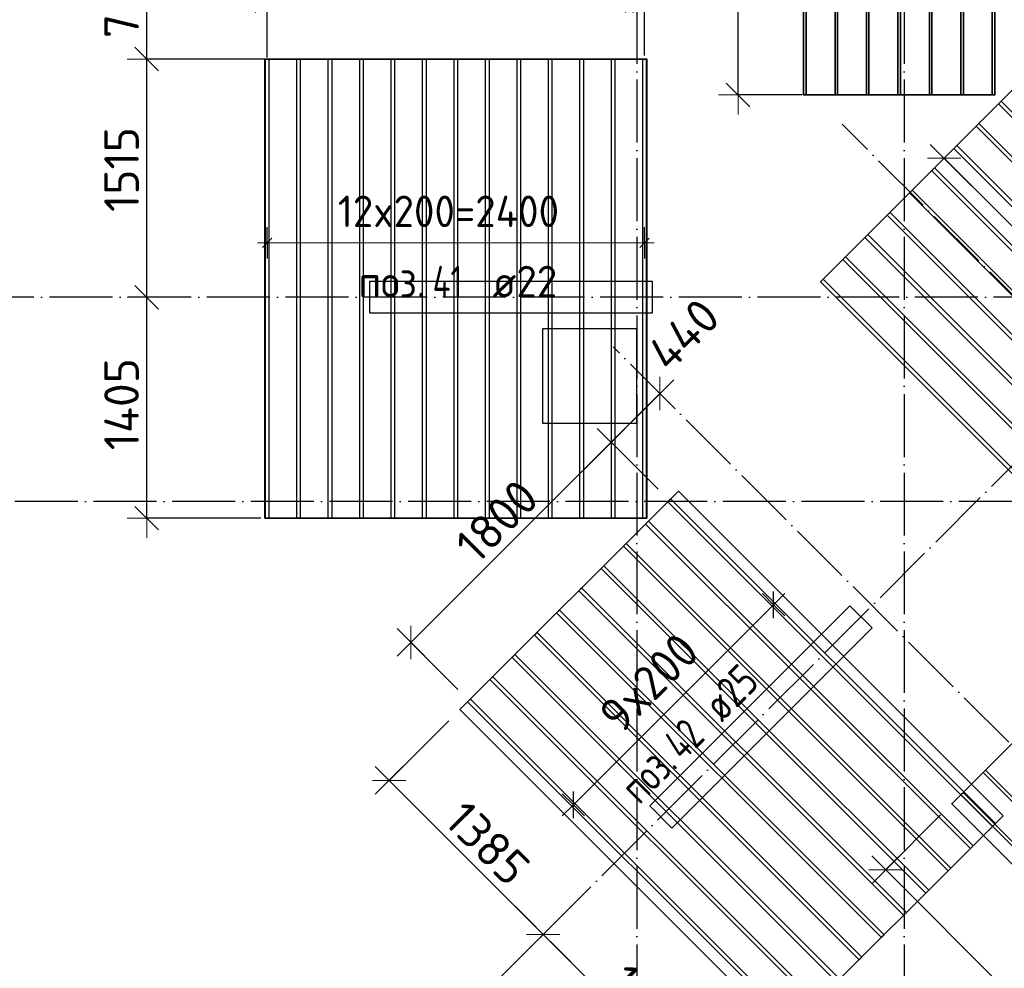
# Model space of a CAD drawing. Header units: millimetres. Extents: x -3483 to 105345, y -283423 to 72284.
# Tile 25 of 157: x 42777 to 49036, y -129068 to -123035. Entities that reach past the tile are written whole.
import ezdxf

# ---------------------------------------------------------------- set-up
doc = ezdxf.new("R2010")
doc.units = ezdxf.units.MM
doc.header["$PDMODE"] = 65
doc.linetypes.add('______11', pattern=[500, 400, -50, 0, -50])
doc.linetypes.add('______5', pattern=[1100, 800, -100, 100, -100])
doc.layers.add('Арм.стержн.Доп. Арм ниж.зоны У', color=7, linetype='Continuous', lineweight=35, true_color=0x1cff1c)
doc.layers.add('Осевая линия_ общее', color=7, linetype='______5', lineweight=13, true_color=0xa0a0a0)
for name, color, linetype, lineweight in [('Колонна (1)', 7, 'Continuous', 35), ('Размерная линия_ общее', 7, 'Continuous', 13), ('Стена_ общее', 7, 'Continuous', 35), ('Фундамент_ общее', 7, 'Continuous', 35)]:
    doc.layers.add(name, color=color, linetype=linetype, lineweight=lineweight)
doc.styles.add('ISOCPEUR', font='ISOCPEUR')
doc.dimstyles.new('DIMSTYLE_4', dxfattribs={"dimtxt": 220, "dimasz": 250, "dimexe": 0, "dimexo": 0, "dimgap": 110, "dimtad": 2, "dimdec": 0, "dimrnd": 5, "dimzin": 12, "dimdsep": 46, "dimtxsty": 'ISOCPEUR', "dimblk1": 'ALL_ML_STRICH', "dimblk2": 'ALL_ML_STRICH', "dimsah": 1, "dimcen": 0, "dimclrd": 7, "dimclre": 256, "dimclrt": 7, "dimadec": 0, "dimazin": 0, "dimtfac": 1, "dimtdec": 0, "dimtix": 1, "dimtmove": 2, "dimatfit": 3, "dimfxl": 0, "dimtzin": 0, "dimlwd": 0, "dimlwe": -3, "dimarcsym": 0})
doc.dimstyles.new('DIMSTYLE_5', dxfattribs={"dimtxt": 220, "dimasz": 250, "dimexe": 0, "dimexo": 0, "dimgap": 110, "dimtad": 2, "dimdec": 0, "dimrnd": 5, "dimzin": 12, "dimdsep": 46, "dimtxsty": 'ISOCPEUR', "dimblk1": 'ALL_ML_STRICH', "dimblk2": 'ALL_ML_STRICH', "dimsah": 1, "dimcen": 0, "dimclrd": 7, "dimclre": 256, "dimclrt": 7, "dimadec": 0, "dimazin": 0, "dimtfac": 1, "dimtdec": 0, "dimtix": 1, "dimtmove": 2, "dimatfit": 3, "dimfxl": 0, "dimtvp": 1.2, "dimtzin": 0, "dimlwd": 0, "dimlwe": -3, "dimarcsym": 0})

# ---------------------------------------------------------------- blocks, each defined once
blk = doc.blocks.new('СЛОЖНЫЙ_ОБЪЕКТ_4')
at = {"layer": 'Колонна (1)', "color": 9, "lineweight": -3, "true_color": 0xc7c7c7, "transparency": 33554687}
for p, q in [((45000, -124700), (45000, -124900)), ((46800, -124700), (45000, -124700)), ((46800, -124900), (46800, -124700)), ((45000, -124900), (46800, -124900)), ((48054.6, -126761.9), (46781.8, -128034.7)), ((48196, -126903.3), (48054.6, -126761.9)), ((46923.2, -128176.1), (48196, -126903.3)), ((46781.8, -128034.7), (46923.2, -128176.1))]:
    blk.add_line(p, q, dxfattribs=at)
blk = doc.blocks.new('ALL_ML_STRICH')
at = {"color": 0, "linetype": 'ByBlock', "lineweight": -2}
for p, q in [((-0.3, -0.3), (0.3, 0.3)), ((0, -0.5), (0, 0.5)), ((-1, 0), (0.5, 0))]:
    blk.add_line(p, q, dxfattribs=at)
blk = doc.blocks.new('*D403')
at = {"layer": 'DEFPOINTS', "color": 7, "linetype": 'Continuous', "lineweight": 13, "transparency": 33554687}
for p in [(47469.1, -121500), (47343.4, -123513.6), (47850.3, -123513.6)]:
    blk.add_point(p, dxfattribs=at)
at = {"layer": 'Размерная линия_ общее', "color": 253, "linetype": 'Continuous', "lineweight": -2, "true_color": 0xa0a0a0, "transparency": 33554687}
for p, q in [((47369.1, -121500), (47343.4, -121500)), ((47750.3, -123513.6), (47343.4, -123513.6))]:
    blk.add_line(p, q, dxfattribs=at)
at = {"layer": 'Размерная линия_ общее', "color": 7, "linetype": 'Continuous', "lineweight": -2, "transparency": 33554687}
blk.add_line((47343.4, -123513.6), (47343.4, -121500), dxfattribs=at)
at = {"layer": 'Размерная линия_ общее', "color": 7, "linetype": 'Continuous', "lineweight": 13, "transparency": 33554687, "xscale": 250, "yscale": 250, "zscale": 250}
for p, rotation in [((47343.4, -121500), 90), ((47343.4, -123513.6), 270)]:
    blk.add_blockref('ALL_ML_STRICH', p, dxfattribs=dict(at, rotation=rotation))
at = {"layer": 'Размерная линия_ общее', "color": 7, "linetype": 'Continuous', "lineweight": 13, "transparency": 33554687, "insert": (47183.4, -122473.8), "char_height": 220, "width": 880, "attachment_point": 5, "rotation": 90, "style": 'ISOCPEUR'}
blk.add_mtext('\\A1;{2015}', dxfattribs=at)
blk = doc.blocks.new('*D410')
at = {"layer": 'DEFPOINTS', "color": 7, "linetype": 'Continuous', "lineweight": 13, "transparency": 33554687}
for p in [(43722.4, -124800), (43584.4, -126205.1), (44410.1, -126205.1)]:
    blk.add_point(p, dxfattribs=at)
at = {"layer": 'Размерная линия_ общее', "color": 253, "linetype": 'Continuous', "lineweight": -2, "true_color": 0xa0a0a0, "transparency": 33554687}
for p, q in [((43622.4, -124800), (43584.4, -124800)), ((44310.1, -126205.1), (43584.4, -126205.1))]:
    blk.add_line(p, q, dxfattribs=at)
at = {"layer": 'Размерная линия_ общее', "color": 7, "linetype": 'Continuous', "lineweight": -2, "transparency": 33554687}
blk.add_line((43584.4, -126205.1), (43584.4, -124800), dxfattribs=at)
at = {"layer": 'Размерная линия_ общее', "color": 7, "linetype": 'Continuous', "lineweight": 13, "transparency": 33554687, "xscale": 250, "yscale": 250, "zscale": 250}
for p, rotation in [((43584.4, -124800), 90), ((43584.4, -126205.1), 270)]:
    blk.add_blockref('ALL_ML_STRICH', p, dxfattribs=dict(at, rotation=rotation))
at = {"layer": 'Размерная линия_ общее', "color": 7, "linetype": 'Continuous', "lineweight": 13, "transparency": 33554687, "insert": (43424.4, -125480.6), "char_height": 220, "width": 880, "attachment_point": 5, "rotation": 90, "style": 'ISOCPEUR'}
blk.add_mtext('\\A1;{1405}', dxfattribs=at)
blk = doc.blocks.new('*D411')
at = {"layer": 'DEFPOINTS', "color": 7, "linetype": 'Continuous', "lineweight": 13, "transparency": 33554687}
for p in [(44455.5, -123285.1), (43584.4, -124800), (43722.4, -124800)]:
    blk.add_point(p, dxfattribs=at)
at = {"layer": 'Размерная линия_ общее', "color": 253, "linetype": 'Continuous', "lineweight": -2, "true_color": 0xa0a0a0, "transparency": 33554687}
for p, q in [((44355.5, -123285.1), (43584.4, -123285.1)), ((43622.4, -124800), (43584.4, -124800))]:
    blk.add_line(p, q, dxfattribs=at)
at = {"layer": 'Размерная линия_ общее', "color": 7, "linetype": 'Continuous', "lineweight": -2, "transparency": 33554687}
blk.add_line((43584.4, -124800), (43584.4, -123285.1), dxfattribs=at)
at = {"layer": 'Размерная линия_ общее', "color": 7, "linetype": 'Continuous', "lineweight": 13, "transparency": 33554687, "xscale": 250, "yscale": 250, "zscale": 250}
for p, rotation in [((43584.4, -123285.1), 90), ((43584.4, -124800), 270)]:
    blk.add_blockref('ALL_ML_STRICH', p, dxfattribs=dict(at, rotation=rotation))
at = {"layer": 'Размерная линия_ общее', "color": 7, "linetype": 'Continuous', "lineweight": 13, "transparency": 33554687, "insert": (43424.4, -123987.6), "char_height": 220, "width": 880, "attachment_point": 5, "rotation": 90, "style": 'ISOCPEUR'}
blk.add_mtext('\\A1;{1515}', dxfattribs=at)
blk = doc.blocks.new('*D412')
at = {"layer": 'DEFPOINTS', "color": 7, "linetype": 'Continuous', "lineweight": 13, "transparency": 33554687}
for p in [(43938.8, -122540.6), (43584.4, -123285.1), (44455.5, -123285.1)]:
    blk.add_point(p, dxfattribs=at)
at = {"layer": 'Размерная линия_ общее', "color": 253, "linetype": 'Continuous', "lineweight": -2, "true_color": 0xa0a0a0, "transparency": 33554687}
for p, q in [((43838.8, -122540.6), (43584.4, -122540.6)), ((44355.5, -123285.1), (43584.4, -123285.1))]:
    blk.add_line(p, q, dxfattribs=at)
at = {"layer": 'Размерная линия_ общее', "color": 7, "linetype": 'Continuous', "lineweight": -2, "transparency": 33554687}
blk.add_line((43584.4, -123285.1), (43584.4, -122540.6), dxfattribs=at)
at = {"layer": 'Размерная линия_ общее', "color": 7, "linetype": 'Continuous', "lineweight": 13, "transparency": 33554687, "xscale": 250, "yscale": 250, "zscale": 250}
for p, rotation in [((43584.4, -122540.6), 90), ((43584.4, -123285.1), 270)]:
    blk.add_blockref('ALL_ML_STRICH', p, dxfattribs=dict(at, rotation=rotation))
at = {"layer": 'Размерная линия_ общее', "color": 7, "linetype": 'Continuous', "lineweight": 13, "transparency": 33554687, "insert": (43424.4, -122912.8), "char_height": 220, "width": 660, "attachment_point": 5, "rotation": 90, "style": 'ISOCPEUR'}
blk.add_mtext('\\A1;{745}', dxfattribs=at)
blk = doc.blocks.new('*D423')
at = {"layer": 'DEFPOINTS', "color": 7, "linetype": 'Continuous', "lineweight": 13, "transparency": 33554687}
for p in [(44349.5, -122915), (46700, -122956.6), (44349.5, -123375.9)]:
    blk.add_point(p, dxfattribs=at)
at = {"layer": 'Размерная линия_ общее', "color": 253, "linetype": 'Continuous', "lineweight": -2, "true_color": 0xa0a0a0, "transparency": 33554687}
for p, q in [((44349.5, -123275.9), (44349.5, -122915)), ((46700, -122915), (46700, -122915))]:
    blk.add_line(p, q, dxfattribs=at)
at = {"layer": 'Размерная линия_ общее', "color": 7, "linetype": 'Continuous', "lineweight": -2, "transparency": 33554687}
blk.add_line((44349.5, -122915), (46700, -122915), dxfattribs=at)
at = {"layer": 'Размерная линия_ общее', "color": 7, "linetype": 'Continuous', "lineweight": 13, "transparency": 33554687, "xscale": 250, "yscale": 250, "zscale": 250, "rotation": 180}
blk.add_blockref('ALL_ML_STRICH', (44349.5, -122915), dxfattribs=at)
at = {"layer": 'Размерная линия_ общее', "color": 7, "linetype": 'Continuous', "lineweight": 13, "transparency": 33554687, "xscale": 250, "yscale": 250, "zscale": 250}
blk.add_blockref('ALL_ML_STRICH', (46700, -122915), dxfattribs=at)
at = {"layer": 'Размерная линия_ общее', "color": 7, "linetype": 'Continuous', "lineweight": 13, "transparency": 33554687, "insert": (45535.8, -122755), "char_height": 220, "width": 880, "attachment_point": 5, "style": 'ISOCPEUR'}
blk.add_mtext('\\A1;{2350}', dxfattribs=at)
blk = doc.blocks.new('*D424')
at = {"layer": 'DEFPOINTS', "color": 7, "linetype": 'Continuous', "lineweight": 13, "transparency": 33554687}
for p in [(46700, -122915), (46700, -122956.6), (46749.5, -123362.1)]:
    blk.add_point(p, dxfattribs=at)
at = {"layer": 'Размерная линия_ общее', "color": 253, "linetype": 'Continuous', "lineweight": -2, "true_color": 0xa0a0a0, "transparency": 33554687}
for p, q in [((46700, -122915), (46700, -122915)), ((46749.5, -123262.1), (46749.5, -122915))]:
    blk.add_line(p, q, dxfattribs=at)
at = {"layer": 'Размерная линия_ общее', "color": 7, "linetype": 'Continuous', "lineweight": -2, "transparency": 33554687}
blk.add_line((46700, -122915), (46749.5, -122915), dxfattribs=at)
at = {"layer": 'Размерная линия_ общее', "color": 7, "linetype": 'Continuous', "lineweight": 13, "transparency": 33554687, "xscale": 250, "yscale": 250, "zscale": 250}
blk.add_blockref('ALL_ML_STRICH', (46749.5, -122915), dxfattribs=at)
at = {"layer": 'Размерная линия_ общее', "color": 7, "linetype": 'Continuous', "lineweight": 13, "transparency": 33554687, "xscale": 250, "yscale": 250, "zscale": 250, "rotation": 180}
blk.add_blockref('ALL_ML_STRICH', (46700, -122915), dxfattribs=at)
at = {"layer": 'Размерная линия_ общее', "color": 7, "linetype": 'Continuous', "lineweight": 13, "transparency": 33554687, "insert": (46489.6, -122435.2), "char_height": 220, "width": 440, "attachment_point": 5, "style": 'ISOCPEUR'}
blk.add_mtext('\\A1;{50}', dxfattribs=at)
blk = doc.blocks.new('*D443')
at = {"layer": 'DEFPOINTS', "color": 7, "linetype": 'Continuous', "lineweight": 13, "transparency": 33554687}
for p in [(46847, -125412.9), (46865, -125430.9), (46906.3, -126092.2)]:
    blk.add_point(p, dxfattribs=at)
at = {"layer": 'Размерная линия_ общее', "color": 7, "linetype": 'Continuous', "lineweight": -2, "transparency": 33554687}
blk.add_line((46847, -125412.9), (46537, -125722.9), dxfattribs=at)
at = {"layer": 'Размерная линия_ общее', "color": 253, "linetype": 'Continuous', "lineweight": -2, "true_color": 0xa0a0a0, "transparency": 33554687}
for p, q in [((46847, -125412.9), (46847, -125412.9)), ((46835.6, -126021.4), (46537, -125722.9))]:
    blk.add_line(p, q, dxfattribs=at)
at = {"layer": 'Размерная линия_ общее', "color": 7, "linetype": 'Continuous', "lineweight": 13, "transparency": 33554687, "xscale": 250, "yscale": 250, "zscale": 250}
for p, rotation in [((46847, -125412.9), 45), ((46537, -125722.9), 225)]:
    blk.add_blockref('ALL_ML_STRICH', p, dxfattribs=dict(at, rotation=rotation))
at = {"layer": 'Размерная линия_ общее', "color": 7, "linetype": 'Continuous', "lineweight": 13, "transparency": 33554687, "insert": (46997.3, -125037.2), "char_height": 220, "width": 660, "attachment_point": 5, "rotation": 45, "style": 'ISOCPEUR'}
blk.add_mtext('\\A1;{440}', dxfattribs=at)
blk = doc.blocks.new('*D444')
at = {"layer": 'DEFPOINTS', "color": 7, "linetype": 'Continuous', "lineweight": 13, "transparency": 33554687}
for p in [(46537, -125722.9), (46906.3, -126092.2), (45633.5, -127365)]:
    blk.add_point(p, dxfattribs=at)
at = {"layer": 'Размерная линия_ общее', "color": 7, "linetype": 'Continuous', "lineweight": -2, "transparency": 33554687}
blk.add_line((46537, -125722.9), (45264.2, -126995.7), dxfattribs=at)
at = {"layer": 'Размерная линия_ общее', "color": 253, "linetype": 'Continuous', "lineweight": -2, "true_color": 0xa0a0a0, "transparency": 33554687}
for p, q in [((46835.6, -126021.4), (46537, -125722.9)), ((45562.8, -127294.2), (45264.2, -126995.7))]:
    blk.add_line(p, q, dxfattribs=at)
at = {"layer": 'Размерная линия_ общее', "color": 7, "linetype": 'Continuous', "lineweight": 13, "transparency": 33554687, "xscale": 250, "yscale": 250, "zscale": 250}
for p, rotation in [((46537, -125722.9), 45), ((45264.2, -126995.7), 225)]:
    blk.add_blockref('ALL_ML_STRICH', p, dxfattribs=dict(at, rotation=rotation))
at = {"layer": 'Размерная линия_ общее', "color": 7, "linetype": 'Continuous', "lineweight": 13, "transparency": 33554687, "insert": (45810.8, -126222.8), "char_height": 220, "width": 880, "attachment_point": 5, "rotation": 45, "style": 'ISOCPEUR'}
blk.add_mtext('\\A1;{1800}', dxfattribs=at)
blk = doc.blocks.new('*D455')
at = {"layer": 'DEFPOINTS', "color": 7, "linetype": 'Continuous', "lineweight": 13, "transparency": 33554687}
for p in [(45575.2, -127423.3), (45125.1, -127873.3), (46126.5, -128831.4)]:
    blk.add_point(p, dxfattribs=at)
at = {"layer": 'Размерная линия_ общее', "color": 253, "linetype": 'Continuous', "lineweight": -2, "true_color": 0xa0a0a0, "transparency": 33554687}
for p, q in [((45504.5, -127494), (45125.1, -127873.3)), ((46104.9, -128853), (46104.9, -128853))]:
    blk.add_line(p, q, dxfattribs=at)
at = {"layer": 'Размерная линия_ общее', "color": 7, "linetype": 'Continuous', "lineweight": -2, "transparency": 33554687}
blk.add_line((45125.1, -127873.3), (46104.9, -128853), dxfattribs=at)
at = {"layer": 'Размерная линия_ общее', "color": 7, "linetype": 'Continuous', "lineweight": 13, "transparency": 33554687, "xscale": 250, "yscale": 250, "zscale": 250}
for p, rotation in [((45125.1, -127873.3), 134.9999999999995), ((46104.9, -128853), 314.9999999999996)]:
    blk.add_blockref('ALL_ML_STRICH', p, dxfattribs=dict(at, rotation=rotation))
at = {"layer": 'Размерная линия_ общее', "color": 7, "linetype": 'Continuous', "lineweight": 13, "transparency": 33554687, "insert": (45751.5, -128273.4), "char_height": 220, "width": 880, "attachment_point": 5, "rotation": 315, "style": 'ISOCPEUR'}
blk.add_mtext('\\A1;{1385}', dxfattribs=at)
blk = doc.blocks.new('*D456')
at = {"layer": 'DEFPOINTS', "color": 7, "linetype": 'Continuous', "lineweight": 13, "transparency": 33554687}
for p in [(46104.9, -128853), (46126.5, -128831.4), (47639.9, -129488)]:
    blk.add_point(p, dxfattribs=at)
at = {"layer": 'Размерная линия_ общее', "color": 253, "linetype": 'Continuous', "lineweight": -2, "true_color": 0xa0a0a0, "transparency": 33554687}
for p, q in [((46104.9, -128853), (46104.9, -128853)), ((47569.2, -129558.8), (47189.9, -129938.1))]:
    blk.add_line(p, q, dxfattribs=at)
at = {"layer": 'Размерная линия_ общее', "color": 7, "linetype": 'Continuous', "lineweight": -2, "transparency": 33554687}
blk.add_line((46104.9, -128853), (47189.9, -129938.1), dxfattribs=at)
at = {"layer": 'Размерная линия_ общее', "color": 7, "linetype": 'Continuous', "lineweight": 13, "transparency": 33554687, "xscale": 250, "yscale": 250, "zscale": 250}
for p, rotation in [((46104.9, -128853), 134.9999999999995), ((47189.9, -129938.1), 314.9999999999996)]:
    blk.add_blockref('ALL_ML_STRICH', p, dxfattribs=dict(at, rotation=rotation))
at = {"layer": 'Размерная линия_ общее', "color": 7, "linetype": 'Continuous', "lineweight": 13, "transparency": 33554687, "insert": (46783.9, -129305.8), "char_height": 220, "width": 880, "attachment_point": 5, "rotation": 315, "style": 'ISOCPEUR'}
blk.add_mtext('\\A1;{1535}', dxfattribs=at)
blk = doc.blocks.new('*D457')
at = {"layer": 'DEFPOINTS', "color": 7, "linetype": 'Continuous', "lineweight": 13, "transparency": 33554687}
for p in [(48702.1, -128022.1), (48282.2, -128442.1), (50766.9, -130086.9)]:
    blk.add_point(p, dxfattribs=at)
at = {"layer": 'Размерная линия_ общее', "color": 253, "linetype": 'Continuous', "lineweight": -2, "true_color": 0xa0a0a0, "transparency": 33554687}
for p, q in [((48631.4, -128092.8), (48282.2, -128442.1)), ((50696.2, -130157.6), (50346.9, -130506.8))]:
    blk.add_line(p, q, dxfattribs=at)
at = {"layer": 'Размерная линия_ общее', "color": 7, "linetype": 'Continuous', "lineweight": -2, "transparency": 33554687}
blk.add_line((48282.2, -128442.1), (50346.9, -130506.8), dxfattribs=at)
at = {"layer": 'Размерная линия_ общее', "color": 7, "linetype": 'Continuous', "lineweight": 13, "transparency": 33554687, "xscale": 250, "yscale": 250, "zscale": 250}
for p, rotation in [((48282.2, -128442.1), 134.9999999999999), ((50346.9, -130506.8), 315)]:
    blk.add_blockref('ALL_ML_STRICH', p, dxfattribs=dict(at, rotation=rotation))
at = {"layer": 'Размерная линия_ общее', "color": 7, "linetype": 'Continuous', "lineweight": 13, "transparency": 33554687, "insert": (49435.5, -129369.1), "char_height": 220, "width": 880, "attachment_point": 5, "rotation": 315, "style": 'ISOCPEUR'}
blk.add_mtext('\\A1;{2920}', dxfattribs=at)
blk = doc.blocks.new('*D464')
at = {"layer": 'DEFPOINTS', "color": 7, "linetype": 'Continuous', "lineweight": 13, "transparency": 33554687}
for p in [(47867.8, -124702.1), (52835.2, -128104.8), (52838.4, -128101.6)]:
    blk.add_point(p, dxfattribs=at)
at = {"layer": 'Размерная линия_ общее', "color": 253, "linetype": 'Continuous', "lineweight": -2, "true_color": 0xa0a0a0, "transparency": 33554687}
for p, q in [((47938.5, -124631.4), (48653.3, -123916.5)), ((52838.4, -128101.6), (52838.4, -128101.6))]:
    blk.add_line(p, q, dxfattribs=at)
at = {"layer": 'Размерная линия_ общее', "color": 7, "linetype": 'Continuous', "lineweight": -2, "transparency": 33554687}
blk.add_line((52838.4, -128101.6), (48653.3, -123916.5), dxfattribs=at)
at = {"layer": 'Размерная линия_ общее', "color": 7, "linetype": 'Continuous', "lineweight": 13, "transparency": 33554687, "xscale": 250, "yscale": 250, "zscale": 250}
for p, rotation in [((48653.3, -123916.5), 134.9999999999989), ((52838.4, -128101.6), 314.9999999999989)]:
    blk.add_blockref('ALL_ML_STRICH', p, dxfattribs=dict(at, rotation=rotation))
at = {"layer": 'Размерная линия_ общее', "color": 7, "linetype": 'Continuous', "lineweight": 13, "transparency": 33554687, "insert": (50591, -125628), "char_height": 220, "width": 880, "attachment_point": 5, "rotation": 315, "style": 'ISOCPEUR'}
blk.add_mtext('\\A1;{5920}', dxfattribs=at)
blk = doc.blocks.new('СЛОЖНЫЙ_ОБЪЕКТ_8')
at = {"layer": 'Осевая линия_ общее', "color": 253, "linetype": '______11', "lineweight": -3, "true_color": 0xa0a0a0, "transparency": 33554687}
for p, q in [((41881.5, -133076.4), (57989.4, -116968.5)), ((55945.9, -131640.9), (48005.1, -123700.1)), ((53661.9, -132227.8), (46549.5, -125115.4))]:
    blk.add_line(p, q, dxfattribs=at)

msp = doc.modelspace()

# ---------------------------------------------------------------- linework, layer by layer
at = {"layer": 'Арм.стержн.Доп. Арм ниж.зоны У', "color": 253, "linetype": 'Continuous', "lineweight": -3, "true_color": 0xa0a0a0, "transparency": 33554687}
for p, q in [((44349.5, -124453.8), (44349.5, -124353.8)), ((46749.5, -124453.8), (46749.5, -124353.8)), ((44349.5, -124453.8), (44349.5, -124553.8)), ((46749.5, -124453.8), (46749.5, -124553.8)), ((47570, -126755.9), (47499.3, -126685.2)), ((47570, -126755.9), (47640.7, -126826.6)), ((46297.2, -128028.7), (46226.5, -127958)), ((46297.2, -128028.7), (46367.9, -128099.4))]:
    msp.add_line(p, q, dxfattribs=at)
at = {"layer": 'Арм.стержн.Доп. Арм ниж.зоны У', "color": 7, "linetype": 'Continuous', "lineweight": 25, "transparency": 33554687}
for p, q in [((44319.5, -124483.8), (44379.5, -124423.8)), ((46719.5, -124483.8), (46779.5, -124423.8)), ((47570, -126840.8), (47570, -126671)), ((46297.2, -128113.5), (46297.2, -127943.8))]:
    msp.add_line(p, q, dxfattribs=at)
at = {"layer": 'Арм.стержн.Доп. Арм ниж.зоны У', "color": 7, "linetype": 'Continuous', "lineweight": 13, "transparency": 33554687}
for p, q in [((44349.5, -124453.8), (44289.5, -124453.8)), ((46749.5, -124453.8), (46809.5, -124453.8)), ((47570, -126755.9), (47640.7, -126685.2)), ((46297.2, -128028.7), (47570, -126755.9)), ((46297.2, -128028.7), (46226.5, -128099.4))]:
    msp.add_line(p, q, dxfattribs=at)
at = {"layer": 'Арм.стержн.Доп. Арм ниж.зоны У', "color": 52, "linetype": 'Continuous', "lineweight": 35, "transparency": 33554687}
for points in [[(47760.1, -120593.6), (47760.1, -123513.6), (48976.1, -123513.6), (48976.1, -120593.6), (47760.1, -120593.6)], [(57714.3, -131401.9), (49441.1, -123128.8), (47867.8, -124702.1), (56140.9, -132975.2), (57714.3, -131401.9)], [(46763.5, -126205.1), (46763.5, -123285.1), (44335.5, -123285.1), (44335.5, -126205.1), (46763.5, -126205.1)], [(49029.4, -128098.6), (46964.6, -126033.8), (45575.2, -127423.3), (47639.9, -129488), (49029.4, -128098.6)], [(51887.7, -128966.1), (49822.9, -126901.4), (48702.1, -128022.1), (50766.9, -130086.9), (51887.7, -128966.1)]]:
    msp.add_lwpolyline(points, dxfattribs=at)
at = {"layer": 'Арм.стержн.Доп. Арм ниж.зоны У', "color": 7, "linetype": 'Continuous', "lineweight": 35, "transparency": 33554687}
for points in [[(47776.1, -120593.6), (47776.1, -123513.6), (47760.1, -123513.6), (47760.1, -120593.6), (47776.1, -120593.6)], [(47976.1, -120593.6), (47976.1, -123513.6), (47960.1, -123513.6), (47960.1, -120593.6), (47976.1, -120593.6)], [(48176.1, -120593.6), (48176.1, -123513.6), (48160.1, -123513.6), (48160.1, -120593.6), (48176.1, -120593.6)], [(48376.1, -120593.6), (48376.1, -123513.6), (48360.1, -123513.6), (48360.1, -120593.6), (48376.1, -120593.6)], [(48576.1, -120593.6), (48576.1, -123513.6), (48560.1, -123513.6), (48560.1, -120593.6), (48576.1, -120593.6)], [(48776.1, -120593.6), (48776.1, -123513.6), (48760.1, -123513.6), (48760.1, -120593.6), (48776.1, -120593.6)], [(48976.1, -120593.6), (48976.1, -123513.6), (48960.1, -123513.6), (48960.1, -120593.6), (48976.1, -120593.6)]]:
    msp.add_lwpolyline(points, dxfattribs=at)
at = {"layer": 'Арм.стержн.Доп. Арм ниж.зоны У', "color": 7, "linetype": 'Continuous', "lineweight": 25, "transparency": 33554687}
for points in [[(44360.5, -123285.1), (44360.5, -126205.1), (44338.5, -126205.1), (44338.5, -123285.1), (44360.5, -123285.1)], [(44560.5, -123285.1), (44560.5, -126205.1), (44538.5, -126205.1), (44538.5, -123285.1), (44560.5, -123285.1)], [(44760.5, -123285.1), (44760.5, -126205.1), (44738.5, -126205.1), (44738.5, -123285.1), (44760.5, -123285.1)], [(44960.5, -123285.1), (44960.5, -126205.1), (44938.5, -126205.1), (44938.5, -123285.1), (44960.5, -123285.1)], [(45160.5, -123285.1), (45160.5, -126205.1), (45138.5, -126205.1), (45138.5, -123285.1), (45160.5, -123285.1)], [(45360.5, -123285.1), (45360.5, -126205.1), (45338.5, -126205.1), (45338.5, -123285.1), (45360.5, -123285.1)], [(45560.5, -123285.1), (45560.5, -126205.1), (45538.5, -126205.1), (45538.5, -123285.1), (45560.5, -123285.1)], [(45760.5, -123285.1), (45760.5, -126205.1), (45738.5, -126205.1), (45738.5, -123285.1), (45760.5, -123285.1)], [(45960.5, -123285.1), (45960.5, -126205.1), (45938.5, -126205.1), (45938.5, -123285.1), (45960.5, -123285.1)], [(46160.5, -123285.1), (46160.5, -126205.1), (46138.5, -126205.1), (46138.5, -123285.1), (46160.5, -123285.1)], [(46360.5, -123285.1), (46360.5, -126205.1), (46338.5, -126205.1), (46338.5, -123285.1), (46360.5, -123285.1)], [(46560.5, -123285.1), (46560.5, -126205.1), (46538.5, -126205.1), (46538.5, -123285.1), (46560.5, -123285.1)], [(46760.5, -123285.1), (46760.5, -126205.1), (46738.5, -126205.1), (46738.5, -123285.1), (46760.5, -123285.1)], [(49016.8, -123553), (57290, -131826.2), (57272.3, -131843.9), (48999.2, -123570.7), (49016.8, -123553)], [(48875.4, -123694.5), (57148.6, -131967.6), (57130.9, -131985.3), (48857.7, -123712.1), (48875.4, -123694.5)], [(48734, -123835.9), (57007.2, -132109), (56989.5, -132126.7), (48716.3, -123853.6), (48734, -123835.9)], [(48592.6, -123977.3), (56865.7, -132250.5), (56848.1, -132268.1), (48574.9, -123995), (48592.6, -123977.3)], [(48451.2, -124118.7), (56724.3, -132391.9), (56706.6, -132409.6), (48433.5, -124136.4), (48451.2, -124118.7)], [(48309.7, -124260.2), (56582.9, -132533.3), (56565.2, -132551), (48292.1, -124277.8), (48309.7, -124260.2)], [(48168.3, -124401.6), (56441.5, -132674.7), (56423.8, -132692.4), (48150.6, -124419.3), (48168.3, -124401.6)], [(48026.9, -124543), (56300, -132816.1), (56282.4, -132833.8), (48009.2, -124560.7), (48026.9, -124543)], [(47885.5, -124684.4), (56158.6, -132957.6), (56140.9, -132975.2), (47867.8, -124702.1), (47885.5, -124684.4)], [(46915.1, -126083.3), (48979.9, -128148.1), (48962.2, -128165.8), (46897.5, -126101), (46915.1, -126083.3)], [(46773.7, -126224.7), (48838.5, -128289.5), (48820.8, -128307.2), (46756, -126242.4), (46773.7, -126224.7)], [(46632.3, -126366.2), (48697, -128430.9), (48679.4, -128448.6), (46614.6, -126383.8), (46632.3, -126366.2)], [(46490.9, -126507.6), (48555.6, -128572.3), (48537.9, -128590), (46473.2, -126525.3), (46490.9, -126507.6)], [(46349.4, -126649), (48414.2, -128713.8), (48396.5, -128731.4), (46331.8, -126666.7), (46349.4, -126649)], [(46208, -126790.4), (48272.8, -128855.2), (48255.1, -128872.9), (46190.3, -126808.1), (46208, -126790.4)], [(46066.6, -126931.8), (48131.4, -128996.6), (48113.7, -129014.3), (46048.9, -126949.5), (46066.6, -126931.8)], [(45925.2, -127073.3), (47989.9, -129138), (47972.3, -129155.7), (45907.5, -127090.9), (45925.2, -127073.3)], [(45783.8, -127214.7), (47848.5, -129279.4), (47830.8, -129297.1), (45766.1, -127232.4), (45783.8, -127214.7)], [(45642.3, -127356.1), (47707.1, -129420.9), (47689.4, -129438.5), (45624.7, -127373.8), (45642.3, -127356.1)], [(48916, -127808.2), (50980.8, -129873), (50966.7, -129887.1), (48901.9, -127822.4), (48916, -127808.2)], [(48774.6, -127949.6), (50839.4, -130014.4), (50825.2, -130028.5), (48760.5, -127963.8), (48774.6, -127949.6)]]:
    msp.add_lwpolyline(points, dxfattribs=at)
at = {"layer": 'Арм.стержн.Доп. Арм ниж.зоны У', "color": 7, "linetype": 'Continuous', "lineweight": 13, "transparency": 33554687}
msp.add_lwpolyline([(44349.5, -124453.8), (44609.5, -124453.8), (44609.5, -124453.8), (46749.5, -124453.8)], dxfattribs=at)
at = {"layer": 'Осевая линия_ общее', "color": 253, "linetype": '______11', "lineweight": -3, "true_color": 0xa0a0a0, "transparency": 33554687}
for p, q in [((46700, -93410), (46700, -142827.9)), ((48400, -93410), (48400, -142827.9)), ((62370, -124800), (37142.2, -124800)), ((65150, -126100), (37142.2, -126100))]:
    msp.add_line(p, q, dxfattribs=at)
at = {"layer": 'Фундамент_ общее', "color": 7, "lineweight": 25, "transparency": 33554687}
for p, q in [((46100, -125000), (46100, -125600)), ((46700, -125000), (46100, -125000)), ((46700, -125600), (46700, -125000)), ((46100, -125600), (46700, -125600))]:
    msp.add_line(p, q, dxfattribs=at)
at = {"layer": 'Фундамент_ общее', "color": 7, "linetype": 'Continuous', "lineweight": 25, "transparency": 33554687}
for p, q in [((46100, -125000), (46100, -125600)), ((46700, -125000), (46100, -125000)), ((46700, -125600), (46700, -125000)), ((46100, -125600), (46700, -125600))]:
    msp.add_line(p, q, dxfattribs=at)

# ---------------------------------------------------------------- block references
at = {"layer": 'Осевая линия_ общее', "color": 253, "linetype": '______11', "lineweight": -3, "true_color": 0xa0a0a0, "transparency": 33554687}
msp.add_blockref('СЛОЖНЫЙ_ОБЪЕКТ_8', (0, 0), dxfattribs=at)
at = {"layer": 'Стена_ общее', "color": 9, "linetype": 'Continuous', "lineweight": -3, "true_color": 0xc7c7c7, "transparency": 33554687}
msp.add_blockref('СЛОЖНЫЙ_ОБЪЕКТ_4', (0, 0), dxfattribs=at)

# ---------------------------------------------------------------- texts
at = {"layer": 'Арм.стержн.Доп. Арм ниж.зоны У', "color": 7, "linetype": 'Continuous', "lineweight": 13, "transparency": 33554687, "insert": (44799.5, -124353.8), "char_height": 200, "width": 1613.857, "attachment_point": 7, "style": 'ISOCPEUR'}
msp.add_mtext('\\W0.95;12x200=2400', dxfattribs=at)
at = {"layer": 'Арм.стержн.Доп. Арм ниж.зоны У', "color": 7, "linetype": 'Continuous', "lineweight": 25, "transparency": 33554687, "char_height": 200, "attachment_point": 7, "style": 'ISOCPEUR'}
for s, insert, width in [('\\W0.76;41', (45401.6, -124800), 336.375), ('\\W0.95; ø22 ', (45661.6, -124800), 794.384), ('\\W0.92;поз.', (44931.6, -124800), 561.646)]:
    msp.add_mtext(s, dxfattribs=dict(at, insert=insert, width=width))
at = {"layer": 'Арм.стержн.Доп. Арм ниж.зоны У', "color": 7, "linetype": 'Continuous', "lineweight": 13, "transparency": 33554687, "insert": (46598.5, -127586), "char_height": 220, "width": 873.359, "attachment_point": 7, "rotation": 45, "style": 'ISOCPEUR'}
msp.add_mtext('\\W0.95;9x200', dxfattribs=at)
at = {"layer": 'Арм.стержн.Доп. Арм ниж.зоны У', "color": 7, "linetype": 'Continuous', "lineweight": 25, "transparency": 33554687, "char_height": 200, "attachment_point": 7, "rotation": 45, "style": 'ISOCPEUR'}
for s, insert, width in [('\\W0.79; ø25 ', (47170.9, -127579.3), 661.987), ('\\W0.73;42', (46994.1, -127756.1), 323.329), ('\\W0.77;поз.', (46717.1, -128033.1), 468.039)]:
    msp.add_mtext(s, dxfattribs=dict(at, insert=insert, width=width))

# ---------------------------------------------------------------- dimensions: what is measured, and where the dimension line sits
at = {"layer": 'Размерная линия_ общее', "color": 7, "linetype": 'Continuous', "lineweight": 13, "transparency": 33554687}
for base, p1, p2, angle, dimstyle, picture, middle in [((47343.4, -121500), (47750.3, -123513.6), (47369.1, -121500), 90, 'DIMSTYLE_4', '*D403', (47183.4, -122473.8)), ((43584.3988, -122540.5503), (44355.4702, -123285.1299), (43838.842, -122540.5503), 90, 'DIMSTYLE_4', '*D412', (43424.3988, -122912.8401)), ((43584.4, -123285.1), (43622.4, -124800), (44355.5, -123285.1), 90, 'DIMSTYLE_4', '*D411', (43424.4, -123987.6)), ((48653.3, -123916.5), (52838.4, -128101.6), (47938.5, -124631.4), 135, 'DIMSTYLE_4', '*D464', (50591, -125628)), ((43584.4, -124800), (44310.1, -126205.1), (43622.4, -124800), 90, 'DIMSTYLE_4', '*D410', (43424.4, -125480.6)), ((46537, -125722.9), (46847, -125412.9), (46835.6, -126021.4), 225, 'DIMSTYLE_5', '*D443', (46997.3, -125037.2)), ((45264.2, -126995.7), (46835.6, -126021.4), (45562.8, -127294.2), 225, 'DIMSTYLE_4', '*D444', (45810.8, -126222.8)), ((46104.9, -128853), (45504.5, -127494), (46104.9, -128853), 315, 'DIMSTYLE_4', '*D455', (45751.5, -128273.4)), ((50346.9, -130506.8), (48631.4, -128092.8), (50696.2, -130157.6), 315, 'DIMSTYLE_4', '*D457', (49435.5, -129369.1)), ((47189.9, -129938.1), (46104.9, -128853), (47569.2, -129558.8), 315, 'DIMSTYLE_4', '*D456', (46783.9, -129305.8))]:
    dim = msp.add_linear_dim(base=base, p1=p1, p2=p2, angle=angle, dimstyle=dimstyle, override={"dimpost": '<>', "dimclrd": 7, "dimclre": 253, "dimclrt": 7, "dimlwd": 0, "dimlwe": 65533}, dxfattribs=at)
    dim.commit()
    dim.dimension.update_dxf_attribs({"geometry": picture, "text_midpoint": middle, "dimtype": 160})
for base, p1, p2, dimstyle, picture, middle in [((46749.5299, -122914.9976), (46700, -122914.9976), (46749.5299, -123262.0656), 'DIMSTYLE_5', '*D424', (46489.5757, -122435.2111)), ((46700, -122914.9976), (44349.5299, -123275.9281), (46700, -122914.9976), 'DIMSTYLE_4', '*D423', (45535.765, -122754.9976))]:
    dim = msp.add_linear_dim(base=base, p1=p1, p2=p2, dimstyle=dimstyle, override={"dimpost": '<>', "dimclrd": 7, "dimclre": 253, "dimclrt": 7, "dimlwd": 0, "dimlwe": 65533}, dxfattribs=at)
    dim.commit()
    dim.dimension.update_dxf_attribs({"geometry": picture, "text_midpoint": middle, "dimtype": 160})

doc.saveas('drawing.dxf')
